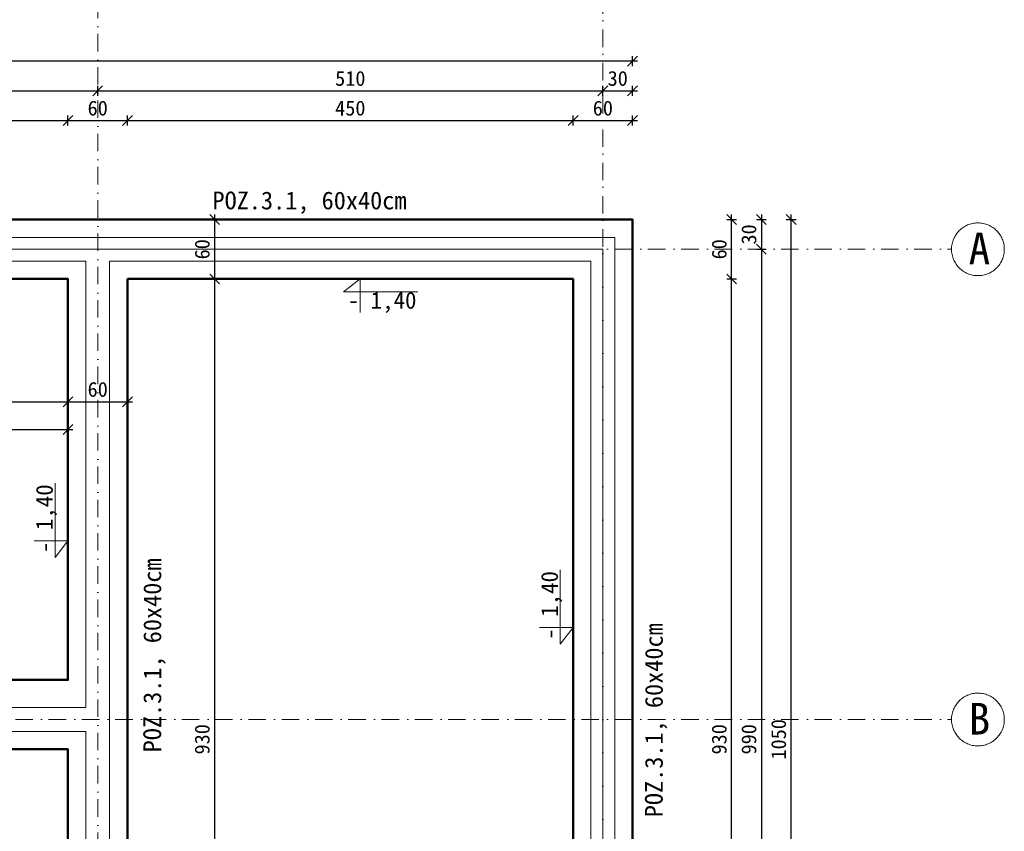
# Model space of a CAD drawing. Header units: millimetres. Extents: x -6343 to 9945, y -9929 to 237.
# Tile 41 of 43: x -4026 to -3032, y -1264 to -444. Entities that reach past the tile are written whole.
import ezdxf
from ezdxf.enums import TextEntityAlignment as Align

# ---------------------------------------------------------------- set-up
doc = ezdxf.new("R2010")
doc.units = ezdxf.units.MM
doc.linetypes.add('Kreski i kropki', pattern=[335.138881, 176.388884, -88.194442, 0, -70.555556])
for name, color, linetype, lineweight in [('_k_gruba', 42, 'Continuous', 50), ('_k_opis', 7, 'Continuous', 13), ('_k_osie', 142, 'Kreski i kropki', 13), ('_k_widok', 7, 'Continuous', 18), ('_k_wymiar', 7, 'Continuous', 9)]:
    doc.layers.add(name, color=color, linetype=linetype, lineweight=lineweight)
doc.layers.add('_k_niewidoczna', color=72, linetype='Continuous', lineweight=9, plot=False)
doc.styles.add('GENERATED_STYLE_1', font='MS Gothic.ttf')
doc.styles.add('GENERATED_STYLE_2', font='MS Gothic.ttf')
doc.dimstyles.new('1-100 (20cm)', dxfattribs={"dimscale": 5, "dimtxt": 3, "dimasz": 2, "dimexe": 1, "dimexo": 1, "dimgap": 1, "dimtad": 1, "dimdec": 0, "dimzin": 12, "dimdsep": 46, "dimtxsty": 'GENERATED_STYLE_1', "dimblk1": 'OBLIQUE', "dimblk2": 'OBLIQUE', "dimsah": 1, "dimcen": 0, "dimdle": 1, "dimclrd": 256, "dimclre": 256, "dimclrt": 4, "dimazin": 0, "dimtfac": 0.75, "dimtdec": 0, "dimtix": 1, "dimtmove": 1, "dimatfit": 3, "dimldrblk": 'OBLIQUE', "dimfxl": 1, "dimfxlon": 1, "dimtvp": 0.75, "dimtolj": 1, "dimtzin": 0, "dimarcsym": 0})

# ---------------------------------------------------------------- blocks, each defined once
blk = doc.blocks.new('_OBLIQUE')
at = {"color": 0, "linetype": 'ByBlock'}
blk.add_line((-0.5, -0.5), (0.5, 0.5), dxfattribs=at)
blk = doc.blocks.new('*D135')
at = {"layer": '_k_wymiar', "lineweight": -2, "transparency": 16777216}
for p, q in [((-3311.83, -705.65), (-3301.83, -705.65)), ((-3306.83, -1640.65), (-3306.83, -700.65)), ((-3311.83, -1635.65), (-3301.83, -1635.65))]:
    blk.add_line(p, q, dxfattribs=at)
at = {"layer": 'Defpoints', "color": 0, "transparency": 16777216}
for p in [(-3466.83, -705.65), (-3306.83, -705.65), (-3466.83, -1635.65)]:
    blk.add_point(p, dxfattribs=at)
at = {"layer": '_k_wymiar', "lineweight": -2, "transparency": 16777216, "xscale": 10, "yscale": 10, "zscale": 10}
for p, rotation in [((-3306.83, -705.65), 90), ((-3306.83, -1635.65), 270)]:
    blk.add_blockref('_OBLIQUE', p, dxfattribs=dict(at, rotation=rotation))
at = {"layer": '_k_wymiar', "color": 4, "transparency": 16777216, "insert": (-3319.33, -1170.65), "char_height": 15, "attachment_point": 5, "rotation": 90, "style": 'GENERATED_STYLE_1'}
blk.add_mtext('\\A1;930', dxfattribs=at)
blk = doc.blocks.new('*D136')
at = {"layer": '_k_wymiar', "lineweight": -2, "transparency": 16777216}
for p, q in [((-3311.83, -645.65), (-3301.83, -645.65)), ((-3306.83, -710.65), (-3306.83, -640.65)), ((-3311.83, -705.65), (-3301.83, -705.65))]:
    blk.add_line(p, q, dxfattribs=at)
at = {"layer": 'Defpoints', "color": 0, "transparency": 16777216}
for p in [(-3406.83, -645.65), (-3306.83, -645.65), (-3466.83, -705.65)]:
    blk.add_point(p, dxfattribs=at)
at = {"layer": '_k_wymiar', "lineweight": -2, "transparency": 16777216, "xscale": 10, "yscale": 10, "zscale": 10}
for p, rotation in [((-3306.83, -645.65), 90), ((-3306.83, -705.65), 270)]:
    blk.add_blockref('_OBLIQUE', p, dxfattribs=dict(at, rotation=rotation))
at = {"layer": '_k_wymiar', "color": 4, "transparency": 16777216, "insert": (-3319.33, -675.65), "char_height": 15, "attachment_point": 5, "rotation": 90, "style": 'GENERATED_STYLE_1'}
blk.add_mtext('\\A1;60', dxfattribs=at)
blk = doc.blocks.new('*D137')
at = {"layer": '_k_wymiar', "lineweight": -2, "transparency": 16777216}
for p, q in [((-3281.83, -645.65), (-3271.83, -645.65)), ((-3276.83, -640.65), (-3276.83, -680.65)), ((-3281.83, -675.65), (-3271.83, -675.65))]:
    blk.add_line(p, q, dxfattribs=at)
at = {"layer": 'Defpoints', "color": 0, "transparency": 16777216}
for p in [(-3406.83, -645.65), (-3436.83, -675.65), (-3276.83, -675.65)]:
    blk.add_point(p, dxfattribs=at)
at = {"layer": '_k_wymiar', "lineweight": -2, "transparency": 16777216, "xscale": 10, "yscale": 10, "zscale": 10}
for p, rotation in [((-3276.83, -645.65), 90), ((-3276.83, -675.65), 270)]:
    blk.add_blockref('_OBLIQUE', p, dxfattribs=dict(at, rotation=rotation))
at = {"layer": '_k_wymiar', "color": 4, "transparency": 16777216, "insert": (-3289.33, -660.65), "char_height": 15, "attachment_point": 5, "rotation": 90, "style": 'GENERATED_STYLE_1'}
blk.add_mtext('\\A1;30', dxfattribs=at)
blk = doc.blocks.new('*D138')
at = {"layer": '_k_wymiar', "lineweight": -2, "transparency": 16777216}
for p, q in [((-3281.83, -675.65), (-3271.83, -675.65)), ((-3276.83, -670.65), (-3276.83, -1670.65)), ((-3281.83, -1665.65), (-3271.83, -1665.65))]:
    blk.add_line(p, q, dxfattribs=at)
at = {"layer": 'Defpoints', "color": 0, "transparency": 16777216}
for p in [(-3436.83, -675.65), (-3436.83, -1665.65), (-3276.83, -1665.65)]:
    blk.add_point(p, dxfattribs=at)
at = {"layer": '_k_wymiar', "lineweight": -2, "transparency": 16777216, "xscale": 10, "yscale": 10, "zscale": 10}
for p, rotation in [((-3276.83, -675.65), 90), ((-3276.83, -1665.65), 270)]:
    blk.add_blockref('_OBLIQUE', p, dxfattribs=dict(at, rotation=rotation))
at = {"layer": '_k_wymiar', "color": 4, "transparency": 16777216, "insert": (-3289.33, -1170.65), "char_height": 15, "attachment_point": 5, "rotation": 90, "style": 'GENERATED_STYLE_1'}
blk.add_mtext('\\A1;990', dxfattribs=at)
blk = doc.blocks.new('*D17')
at = {"layer": '_k_wymiar', "lineweight": -2, "transparency": 16777216}
for p, q in [((-3251.83, -645.65), (-3241.83, -645.65)), ((-3246.83, -1700.65), (-3246.83, -640.65)), ((-3251.83, -1695.65), (-3241.83, -1695.65))]:
    blk.add_line(p, q, dxfattribs=at)
at = {"layer": 'Defpoints', "color": 0, "transparency": 16777216}
for p in [(-3406.83, -645.65), (-3246.83, -645.65), (-3406.83, -1695.65)]:
    blk.add_point(p, dxfattribs=at)
at = {"layer": '_k_wymiar', "lineweight": -2, "transparency": 16777216, "xscale": 10, "yscale": 10, "zscale": 10}
for p, rotation in [((-3246.83, -645.65), 90), ((-3246.83, -1695.65), 270)]:
    blk.add_blockref('_OBLIQUE', p, dxfattribs=dict(at, rotation=rotation))
at = {"layer": '_k_wymiar', "color": 4, "transparency": 16777216, "insert": (-3259.33, -1170.65), "char_height": 15, "attachment_point": 5, "rotation": 90, "style": 'GENERATED_STYLE_1'}
blk.add_mtext('\\A1;1050', dxfattribs=at)
blk = doc.blocks.new('*D49')
at = {"layer": '_k_wymiar', "lineweight": -2, "transparency": 16777216}
for p, q in [((-5232.83, -545.65), (-3971.83, -545.65)), ((-5227.83, -550.65), (-5227.83, -540.65)), ((-3976.83, -550.65), (-3976.83, -540.65))]:
    blk.add_line(p, q, dxfattribs=at)
at = {"layer": 'Defpoints', "color": 0, "transparency": 16777216}
for p in [(-3976.83, -545.65), (-5227.83, -705.65), (-3976.83, -705.65)]:
    blk.add_point(p, dxfattribs=at)
at = {"layer": '_k_wymiar', "lineweight": -2, "transparency": 16777216, "xscale": 10, "yscale": 10, "zscale": 10, "rotation": 180}
blk.add_blockref('_OBLIQUE', (-5227.83, -545.65), dxfattribs=at)
at = {"layer": '_k_wymiar', "lineweight": -2, "transparency": 16777216, "xscale": 10, "yscale": 10, "zscale": 10}
blk.add_blockref('_OBLIQUE', (-3976.83, -545.65), dxfattribs=at)
at = {"layer": '_k_wymiar', "color": 4, "transparency": 16777216, "insert": (-4602.33, -533.15), "char_height": 15, "attachment_point": 5, "style": 'GENERATED_STYLE_1'}
blk.add_mtext('\\A1;1251', dxfattribs=at)
blk = doc.blocks.new('*D150')
at = {"layer": '_k_wymiar', "lineweight": -2, "transparency": 16777216}
for p, q in [((-3981.83, -545.65), (-3911.83, -545.65)), ((-3976.83, -550.65), (-3976.83, -540.65)), ((-3916.83, -550.65), (-3916.83, -540.65))]:
    blk.add_line(p, q, dxfattribs=at)
at = {"layer": 'Defpoints', "color": 0, "transparency": 16777216}
for p in [(-3916.83, -545.65), (-3976.83, -705.65), (-3916.83, -705.65)]:
    blk.add_point(p, dxfattribs=at)
at = {"layer": '_k_wymiar', "lineweight": -2, "transparency": 16777216, "xscale": 10, "yscale": 10, "zscale": 10, "rotation": 180}
blk.add_blockref('_OBLIQUE', (-3976.83, -545.65), dxfattribs=at)
at = {"layer": '_k_wymiar', "lineweight": -2, "transparency": 16777216, "xscale": 10, "yscale": 10, "zscale": 10}
blk.add_blockref('_OBLIQUE', (-3916.83, -545.65), dxfattribs=at)
at = {"layer": '_k_wymiar', "color": 4, "transparency": 16777216, "insert": (-3946.83, -533.15), "char_height": 15, "attachment_point": 5, "style": 'GENERATED_STYLE_1'}
blk.add_mtext('\\A1;60', dxfattribs=at)
blk = doc.blocks.new('*D151')
at = {"layer": '_k_wymiar', "lineweight": -2, "transparency": 16777216}
for p, q in [((-3921.83, -545.65), (-3461.83, -545.65)), ((-3916.83, -550.65), (-3916.83, -540.65)), ((-3466.83, -550.65), (-3466.83, -540.65))]:
    blk.add_line(p, q, dxfattribs=at)
at = {"layer": 'Defpoints', "color": 0, "transparency": 16777216}
for p in [(-3466.83, -545.65), (-3916.83, -705.65), (-3466.83, -705.65)]:
    blk.add_point(p, dxfattribs=at)
at = {"layer": '_k_wymiar', "lineweight": -2, "transparency": 16777216, "xscale": 10, "yscale": 10, "zscale": 10, "rotation": 180}
blk.add_blockref('_OBLIQUE', (-3916.83, -545.65), dxfattribs=at)
at = {"layer": '_k_wymiar', "lineweight": -2, "transparency": 16777216, "xscale": 10, "yscale": 10, "zscale": 10}
blk.add_blockref('_OBLIQUE', (-3466.83, -545.65), dxfattribs=at)
at = {"layer": '_k_wymiar', "color": 4, "transparency": 16777216, "insert": (-3691.83, -533.15), "char_height": 15, "attachment_point": 5, "style": 'GENERATED_STYLE_1'}
blk.add_mtext('\\A1;450', dxfattribs=at)
blk = doc.blocks.new('*D50')
at = {"layer": '_k_wymiar', "lineweight": -2, "transparency": 16777216}
for p, q in [((-3471.83, -545.65), (-3401.83, -545.65)), ((-3466.83, -550.65), (-3466.83, -540.65)), ((-3406.83, -550.65), (-3406.83, -540.65))]:
    blk.add_line(p, q, dxfattribs=at)
at = {"layer": 'Defpoints', "color": 0, "transparency": 16777216}
for p in [(-3406.83, -545.65), (-3406.83, -645.65), (-3466.83, -705.65)]:
    blk.add_point(p, dxfattribs=at)
at = {"layer": '_k_wymiar', "lineweight": -2, "transparency": 16777216, "xscale": 10, "yscale": 10, "zscale": 10, "rotation": 180}
blk.add_blockref('_OBLIQUE', (-3466.83, -545.65), dxfattribs=at)
at = {"layer": '_k_wymiar', "lineweight": -2, "transparency": 16777216, "xscale": 10, "yscale": 10, "zscale": 10}
blk.add_blockref('_OBLIQUE', (-3406.83, -545.65), dxfattribs=at)
at = {"layer": '_k_wymiar', "color": 4, "transparency": 16777216, "insert": (-3436.83, -533.15), "char_height": 15, "attachment_point": 5, "style": 'GENERATED_STYLE_1'}
blk.add_mtext('\\A1;60', dxfattribs=at)
blk = doc.blocks.new('*D152')
at = {"layer": '_k_wymiar', "lineweight": -2, "transparency": 16777216}
for p, q in [((-5262.83, -515.65), (-3941.83, -515.65)), ((-5257.83, -520.65), (-5257.83, -510.65)), ((-3946.83, -520.65), (-3946.83, -510.65))]:
    blk.add_line(p, q, dxfattribs=at)
at = {"layer": 'Defpoints', "color": 0, "transparency": 16777216}
for p in [(-3946.83, -515.65), (-5257.83, -675.65), (-3946.83, -675.65)]:
    blk.add_point(p, dxfattribs=at)
at = {"layer": '_k_wymiar', "lineweight": -2, "transparency": 16777216, "xscale": 10, "yscale": 10, "zscale": 10, "rotation": 180}
blk.add_blockref('_OBLIQUE', (-5257.83, -515.65), dxfattribs=at)
at = {"layer": '_k_wymiar', "lineweight": -2, "transparency": 16777216, "xscale": 10, "yscale": 10, "zscale": 10}
blk.add_blockref('_OBLIQUE', (-3946.83, -515.65), dxfattribs=at)
at = {"layer": '_k_wymiar', "color": 4, "transparency": 16777216, "insert": (-4602.33, -503.15), "char_height": 15, "attachment_point": 5, "style": 'GENERATED_STYLE_1'}
blk.add_mtext('\\A1;1311', dxfattribs=at)
blk = doc.blocks.new('*D153')
at = {"layer": '_k_wymiar', "lineweight": -2, "transparency": 16777216}
for p, q in [((-3951.83, -515.65), (-3431.83, -515.65)), ((-3946.83, -520.65), (-3946.83, -510.65)), ((-3436.83, -520.65), (-3436.83, -510.65))]:
    blk.add_line(p, q, dxfattribs=at)
at = {"layer": 'Defpoints', "color": 0, "transparency": 16777216}
for p in [(-3436.83, -515.65), (-3946.83, -675.65), (-3436.83, -675.65)]:
    blk.add_point(p, dxfattribs=at)
at = {"layer": '_k_wymiar', "lineweight": -2, "transparency": 16777216, "xscale": 10, "yscale": 10, "zscale": 10, "rotation": 180}
blk.add_blockref('_OBLIQUE', (-3946.83, -515.65), dxfattribs=at)
at = {"layer": '_k_wymiar', "lineweight": -2, "transparency": 16777216, "xscale": 10, "yscale": 10, "zscale": 10}
blk.add_blockref('_OBLIQUE', (-3436.83, -515.65), dxfattribs=at)
at = {"layer": '_k_wymiar', "color": 4, "transparency": 16777216, "insert": (-3691.83, -503.15), "char_height": 15, "attachment_point": 5, "style": 'GENERATED_STYLE_1'}
blk.add_mtext('\\A1;510', dxfattribs=at)
blk = doc.blocks.new('*D52')
at = {"layer": '_k_wymiar', "lineweight": -2, "transparency": 16777216}
for p, q in [((-3441.83, -515.65), (-3401.83, -515.65)), ((-3436.83, -520.65), (-3436.83, -510.65)), ((-3406.83, -520.65), (-3406.83, -510.65))]:
    blk.add_line(p, q, dxfattribs=at)
at = {"layer": 'Defpoints', "color": 0, "transparency": 16777216}
for p in [(-3406.83, -515.65), (-3406.83, -645.65), (-3436.83, -675.65)]:
    blk.add_point(p, dxfattribs=at)
at = {"layer": '_k_wymiar', "lineweight": -2, "transparency": 16777216, "xscale": 10, "yscale": 10, "zscale": 10, "rotation": 180}
blk.add_blockref('_OBLIQUE', (-3436.83, -515.65), dxfattribs=at)
at = {"layer": '_k_wymiar', "lineweight": -2, "transparency": 16777216, "xscale": 10, "yscale": 10, "zscale": 10}
blk.add_blockref('_OBLIQUE', (-3406.83, -515.65), dxfattribs=at)
at = {"layer": '_k_wymiar', "color": 4, "transparency": 16777216, "insert": (-3421.83, -503.15), "char_height": 15, "attachment_point": 5, "style": 'GENERATED_STYLE_1'}
blk.add_mtext('\\A1;30', dxfattribs=at)
blk = doc.blocks.new('*D53')
at = {"layer": '_k_wymiar', "lineweight": -2, "transparency": 16777216}
for p, q in [((-3401.83, -485.65), (-5292.83, -485.65)), ((-5287.83, -490.65), (-5287.83, -480.65)), ((-3406.83, -490.65), (-3406.83, -480.65))]:
    blk.add_line(p, q, dxfattribs=at)
at = {"layer": 'Defpoints', "color": 0, "transparency": 16777216}
for p in [(-5287.83, -485.65), (-5287.83, -645.65), (-3406.83, -645.65)]:
    blk.add_point(p, dxfattribs=at)
at = {"layer": '_k_wymiar', "lineweight": -2, "transparency": 16777216, "xscale": 10, "yscale": 10, "zscale": 10, "rotation": 180}
blk.add_blockref('_OBLIQUE', (-5287.83, -485.65), dxfattribs=at)
at = {"layer": '_k_wymiar', "lineweight": -2, "transparency": 16777216, "xscale": 10, "yscale": 10, "zscale": 10}
blk.add_blockref('_OBLIQUE', (-3406.83, -485.65), dxfattribs=at)
at = {"layer": '_k_wymiar', "color": 4, "transparency": 16777216, "insert": (-4347.33, -473.15), "char_height": 15, "attachment_point": 5, "style": 'GENERATED_STYLE_1'}
blk.add_mtext('\\A1;1881', dxfattribs=at)
blk = doc.blocks.new('*D93')
at = {"layer": '_k_wymiar', "lineweight": -2, "transparency": 16777216}
for p, q in [((-4364.83, -829.76), (-4364.83, -824.76)), ((-3976.83, -824.76), (-3976.83, -834.76)), ((-4369.83, -829.76), (-3971.83, -829.76))]:
    blk.add_line(p, q, dxfattribs=at)
at = {"layer": 'Defpoints', "color": 0, "transparency": 16777216}
for p in [(-3976.83, -705.65), (-4364.83, -829.76), (-3976.83, -829.76)]:
    blk.add_point(p, dxfattribs=at)
at = {"layer": '_k_wymiar', "lineweight": -2, "transparency": 16777216, "xscale": 10, "yscale": 10, "zscale": 10, "rotation": 180}
blk.add_blockref('_OBLIQUE', (-4364.83, -829.76), dxfattribs=at)
at = {"layer": '_k_wymiar', "lineweight": -2, "transparency": 16777216, "xscale": 10, "yscale": 10, "zscale": 10}
blk.add_blockref('_OBLIQUE', (-3976.83, -829.76), dxfattribs=at)
at = {"layer": '_k_wymiar', "color": 4, "transparency": 16777216, "insert": (-4170.83, -817.26), "char_height": 15, "attachment_point": 5, "style": 'GENERATED_STYLE_1'}
blk.add_mtext('\\A1;388', dxfattribs=at)
blk = doc.blocks.new('*D94')
at = {"layer": '_k_wymiar', "lineweight": -2, "transparency": 16777216}
for p, q in [((-3976.83, -824.76), (-3976.83, -834.76)), ((-3916.83, -824.76), (-3916.83, -834.76)), ((-3981.83, -829.76), (-3911.83, -829.76))]:
    blk.add_line(p, q, dxfattribs=at)
at = {"layer": 'Defpoints', "color": 0, "transparency": 16777216}
for p in [(-3976.83, -705.65), (-3916.83, -705.65), (-3916.83, -829.76)]:
    blk.add_point(p, dxfattribs=at)
at = {"layer": '_k_wymiar', "lineweight": -2, "transparency": 16777216, "xscale": 10, "yscale": 10, "zscale": 10, "rotation": 180}
blk.add_blockref('_OBLIQUE', (-3976.83, -829.76), dxfattribs=at)
at = {"layer": '_k_wymiar', "lineweight": -2, "transparency": 16777216, "xscale": 10, "yscale": 10, "zscale": 10}
blk.add_blockref('_OBLIQUE', (-3916.83, -829.76), dxfattribs=at)
at = {"layer": '_k_wymiar', "color": 4, "transparency": 16777216, "insert": (-3946.83, -817.26), "char_height": 15, "attachment_point": 5, "style": 'GENERATED_STYLE_1'}
blk.add_mtext('\\A1;60', dxfattribs=at)
blk = doc.blocks.new('*D95')
at = {"layer": '_k_wymiar', "lineweight": -2, "transparency": 16777216}
for p, q in [((-5227.83, -852.79), (-5227.83, -862.79)), ((-3976.83, -852.79), (-3976.83, -862.79)), ((-5232.83, -857.79), (-3971.83, -857.79))]:
    blk.add_line(p, q, dxfattribs=at)
at = {"layer": 'Defpoints', "color": 0, "transparency": 16777216}
for p in [(-5227.83, -705.65), (-3976.83, -705.65), (-3976.83, -857.79)]:
    blk.add_point(p, dxfattribs=at)
at = {"layer": '_k_wymiar', "lineweight": -2, "transparency": 16777216, "xscale": 10, "yscale": 10, "zscale": 10, "rotation": 180}
blk.add_blockref('_OBLIQUE', (-5227.83, -857.79), dxfattribs=at)
at = {"layer": '_k_wymiar', "lineweight": -2, "transparency": 16777216, "xscale": 10, "yscale": 10, "zscale": 10}
blk.add_blockref('_OBLIQUE', (-3976.83, -857.79), dxfattribs=at)
at = {"layer": '_k_wymiar', "color": 4, "transparency": 16777216, "insert": (-4602.33, -845.29), "char_height": 15, "attachment_point": 5, "style": 'GENERATED_STYLE_1'}
blk.add_mtext('\\A1;1251', dxfattribs=at)
blk = doc.blocks.new('*D104')
at = {"layer": '_k_wymiar', "lineweight": -2, "transparency": 16777216}
for p, q in [((-3833.78, -645.65), (-3823.78, -645.65)), ((-3828.78, -640.65), (-3828.78, -710.65)), ((-3833.78, -705.65), (-3823.78, -705.65))]:
    blk.add_line(p, q, dxfattribs=at)
at = {"layer": 'Defpoints', "color": 0, "transparency": 16777216}
for p in [(-3916.83, -645.65), (-3916.83, -705.65), (-3828.78, -705.65)]:
    blk.add_point(p, dxfattribs=at)
at = {"layer": '_k_wymiar', "lineweight": -2, "transparency": 16777216, "xscale": 10, "yscale": 10, "zscale": 10}
for p, rotation in [((-3828.78, -645.65), 90), ((-3828.78, -705.65), 270)]:
    blk.add_blockref('_OBLIQUE', p, dxfattribs=dict(at, rotation=rotation))
at = {"layer": '_k_wymiar', "color": 4, "transparency": 16777216, "insert": (-3841.28, -675.65), "char_height": 15, "attachment_point": 5, "rotation": 90, "style": 'GENERATED_STYLE_1'}
blk.add_mtext('\\A1;60', dxfattribs=at)
blk = doc.blocks.new('*D105')
at = {"layer": '_k_wymiar', "lineweight": -2, "transparency": 16777216}
for p, q in [((-3833.78, -705.65), (-3823.78, -705.65)), ((-3828.78, -700.65), (-3828.78, -1640.65)), ((-3833.78, -1635.65), (-3823.78, -1635.65))]:
    blk.add_line(p, q, dxfattribs=at)
at = {"layer": 'Defpoints', "color": 0, "transparency": 16777216}
for p in [(-3916.83, -705.65), (-3916.83, -1635.65), (-3828.78, -1635.65)]:
    blk.add_point(p, dxfattribs=at)
at = {"layer": '_k_wymiar', "lineweight": -2, "transparency": 16777216, "xscale": 10, "yscale": 10, "zscale": 10}
for p, rotation in [((-3828.78, -705.65), 90), ((-3828.78, -1635.65), 270)]:
    blk.add_blockref('_OBLIQUE', p, dxfattribs=dict(at, rotation=rotation))
at = {"layer": '_k_wymiar', "color": 4, "transparency": 16777216, "insert": (-3841.28, -1170.65), "char_height": 15, "attachment_point": 5, "rotation": 90, "style": 'GENERATED_STYLE_1'}
blk.add_mtext('\\A1;930', dxfattribs=at)
blk = doc.blocks.new('*U13')
at = {"layer": '_k_wymiar'}
blk.add_line((0, -0.153), (0, -0.4), dxfattribs=at)
blk.add_lwpolyline([(0, -0.153), (0, 0), (-0.198, -0.153), (0.685, -0.153)], dxfattribs=at)
at = {"layer": '_k_wymiar', "style": 'GENERATED_STYLE_1'}
blk.add_attdef('%%P_0.00', text='', height=0.2, dxfattribs=at).set_placement((-0.146, -0.423), align=Align.BOTTOM_LEFT)
blk = doc.blocks.new('*U12')
at = {"layer": '_k_wymiar'}
blk.add_line((0, 0.153), (0, 0.4), dxfattribs=at)
blk.add_lwpolyline([(0, 0.153), (0, 0), (-0.198, 0.153), (0.685, 0.153)], dxfattribs=at)
at = {"layer": '_k_wymiar', "style": 'GENERATED_STYLE_1'}
blk.add_attdef('%%P_0.00', text='', height=0.2, dxfattribs=at).set_placement((-0.146, 0.153), align=Align.BOTTOM_LEFT)

msp = doc.modelspace()

# ---------------------------------------------------------------- linework, layer by layer
at = {"layer": '_k_gruba', "ltscale": 3}
for points in [[(-5287.83, -645.65), (-3406.83, -645.65), (-3406.83, -1695.65), (-4252.83, -1695.65), (-4252.83, -1595.65), (-4472.83, -1595.65), (-4472.83, -1695.65), (-5287.83, -1695.65)], [(-3916.83, -705.65), (-3466.83, -705.65), (-3466.83, -1635.65), (-3916.83, -1635.65)], [(-5227.83, -1180.65), (-3976.83, -1180.65), (-3976.83, -1635.65), (-4192.83, -1635.65), (-4192.83, -1535.65), (-4532.83, -1535.65), (-4532.83, -1635.65), (-5227.83, -1635.65)]]:
    msp.add_lwpolyline(points, close=True, dxfattribs=at)
msp.add_lwpolyline([(-5227.83, -705.65), (-3976.83, -705.65), (-3976.83, -1110.65), (-5227.83, -1110.65), (-5227.83, -705.65), (-5227.83, -705.65)], dxfattribs=at)
at = {"layer": '_k_niewidoczna'}
msp.add_lwpolyline([(-5257.83, -675.65), (-3436.83, -675.65), (-3436.83, -1665.65), (-4222.83, -1665.65), (-4222.83, -1565.65), (-4502.83, -1565.65), (-4502.83, -1665.65), (-5257.83, -1665.65)], close=True, dxfattribs=at)
at = {"layer": '_k_osie', "ltscale": 0.1}
for points in [[(-3946.83, -323.61), (-3946.83, -2017.65)], [(-3436.83, -2017.65), (-3436.83, -323.61)], [(-5609.83, -675.65), (-3084.83, -675.65)], [(-5609.83, -1150.65), (-3084.83, -1150.65)]]:
    msp.add_lwpolyline(points, dxfattribs=at)
at = {"layer": '_k_osie'}
for centre in [(-3058.19, -675.65), (-3058.19, -1150.65)]:
    msp.add_circle(centre, 26.64, dxfattribs=at)
at = {"layer": '_k_widok'}
for points in [[(-5269.83, -663.65), (-3424.83, -663.65), (-3424.83, -1677.65), (-4234.83, -1677.65), (-4234.83, -1577.65), (-4490.83, -1577.65), (-4490.83, -1677.65), (-5269.83, -1677.65)], [(-5245.83, -1138.65), (-5245.83, -687.65), (-3958.83, -687.65), (-3958.83, -1138.65)], [(-3934.83, -687.65), (-3448.83, -687.65), (-3448.83, -1653.65), (-3934.83, -1653.65)], [(-5245.83, -1162.65), (-3958.83, -1162.65), (-3958.83, -1653.65), (-4210.83, -1653.65), (-4210.83, -1553.65), (-4514.83, -1553.65), (-4514.83, -1653.65), (-5245.83, -1653.65)]]:
    msp.add_lwpolyline(points, close=True, dxfattribs=at)

# ---------------------------------------------------------------- block references
at = {"layer": '_k_wymiar'}
ref = msp.add_blockref('*U12', (-3682.01, -705.65), dxfattribs=dict(at, xscale=-84.999997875, yscale=84.999997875, zscale=84.999997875, rotation=180))
ref.add_attrib('%%P_0.00', '- 1,40', dxfattribs={"height": 17, "style": 'GENERATED_STYLE_1'}).set_placement((-3694.39, -718.67), align=Align.TOP_LEFT)
ref = msp.add_blockref('*U13', (-3976.83, -970.1), dxfattribs=dict(at, xscale=-84.999997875, yscale=84.999997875, zscale=84.999997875, rotation=270))
ref.add_attrib('%%P_0.00', '- 1,40', dxfattribs={"height": 17, "rotation": 90, "style": 'GENERATED_STYLE_1'}).set_placement((-4009.18, -982.48), align=Align.TOP_LEFT)
ref = msp.add_blockref('*U13', (-3466.83, -1057.69), dxfattribs=dict(at, xscale=-84.999997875, yscale=84.999997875, zscale=84.999997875, rotation=270))
ref.add_attrib('%%P_0.00', '- 1,40', dxfattribs={"height": 17, "rotation": 90, "style": 'GENERATED_STYLE_1'}).set_placement((-3499.18, -1070.08), align=Align.TOP_LEFT)

# ---------------------------------------------------------------- texts
at = {"layer": '_k_opis', "color": 1, "insert": (-3733.02, -617.32), "char_height": 18, "width": 215.1522, "attachment_point": 2, "style": 'GENERATED_STYLE_1'}
msp.add_mtext('{\\fMS Gothic|b1|i0|c128|p49;POZ.\\fMS Gothic|b1|i0|c238|p49;3.1\\fMS Gothic|b0|i0|c128|p49;, }60{\\fMS Gothic|b0|i0|c128|p49;x}40{\\fMS Gothic|b0|i0|c128|p49;cm}', dxfattribs=at)
at = {"layer": '_k_opis', "color": 1, "char_height": 18, "width": 215.1522, "attachment_point": 2, "rotation": 90, "style": 'GENERATED_STYLE_1'}
for insert in [(-3900.76, -1085.88), (-3394.35, -1151.39)]:
    msp.add_mtext('{\\fMS Gothic|b1|i0|c128|p49;POZ.\\fMS Gothic|b1|i0|c238|p49;3.1\\fMS Gothic|b0|i0|c128|p49;, }60{\\fMS Gothic|b0|i0|c128|p49;x}40{\\fMS Gothic|b0|i0|c128|p49;cm}', dxfattribs=dict(at, insert=insert))
at = {"layer": '_k_osie', "char_height": 32, "attachment_point": 8, "style": 'GENERATED_STYLE_2'}
for s, insert in [('A', (-3056.67, -690.84)), ('B', (-3056.67, -1165.84))]:
    msp.add_mtext(s, dxfattribs=dict(at, insert=insert))

# ---------------------------------------------------------------- dimensions: what is measured, and where the dimension line sits
at = {"layer": '_k_wymiar'}
for base, p1, p2, picture, middle in [((-5287.83, -485.65), (-3406.83, -645.65), (-5287.83, -645.65), '*D53', (-4347.33, -473.15)), ((-3946.83, -515.65), (-5257.83, -675.65), (-3946.83, -675.65), '*D152', (-4602.33, -503.15)), ((-3436.83, -515.65), (-3946.83, -675.65), (-3436.83, -675.65), '*D153', (-3691.83, -503.15)), ((-3406.83, -515.65), (-3436.83, -675.65), (-3406.83, -645.65), '*D52', (-3421.83, -503.15)), ((-3976.83, -545.65), (-5227.83, -705.65), (-3976.83, -705.65), '*D49', (-4602.33, -533.15)), ((-3916.83, -545.65), (-3976.83, -705.65), (-3916.83, -705.65), '*D150', (-3946.83, -533.15)), ((-3466.83, -545.65), (-3916.83, -705.65), (-3466.83, -705.65), '*D151', (-3691.83, -533.15)), ((-3406.83, -545.65), (-3466.83, -705.65), (-3406.83, -645.65), '*D50', (-3436.83, -533.15)), ((-3976.83, -857.79), (-5227.83, -705.65), (-3976.83, -705.65), '*D95', (-4602.33, -845.29)), ((-3976.83, -829.76), (-4364.83, -829.76), (-3976.83, -705.65), '*D93', (-4170.83, -817.26)), ((-3916.83, -829.76), (-3976.83, -705.65), (-3916.83, -705.65), '*D94', (-3946.83, -817.26))]:
    dim = msp.add_linear_dim(base=base, p1=p1, p2=p2, dimstyle='1-100 (20cm)', dxfattribs=at)
    dim.commit()
    dim.dimension.update_dxf_attribs({"geometry": picture, "text_midpoint": middle})
for base, p1, p2, picture, middle in [((-3828.78, -705.65), (-3916.83, -645.65), (-3916.83, -705.65), '*D104', (-3841.28, -675.65)), ((-3306.83, -645.65), (-3466.83, -705.65), (-3406.83, -645.65), '*D136', (-3319.33, -675.65)), ((-3276.83, -675.65), (-3406.83, -645.65), (-3436.83, -675.65), '*D137', (-3289.33, -660.65)), ((-3246.83, -645.65), (-3406.83, -1695.65), (-3406.83, -645.65), '*D17', (-3259.33, -1170.65)), ((-3276.83, -1665.65), (-3436.83, -675.65), (-3436.83, -1665.65), '*D138', (-3289.33, -1170.65)), ((-3828.78, -1635.65), (-3916.83, -705.65), (-3916.83, -1635.65), '*D105', (-3841.28, -1170.65)), ((-3306.83, -705.65), (-3466.83, -1635.65), (-3466.83, -705.65), '*D135', (-3319.33, -1170.65))]:
    dim = msp.add_linear_dim(base=base, p1=p1, p2=p2, angle=90, dimstyle='1-100 (20cm)', dxfattribs=at)
    dim.commit()
    dim.dimension.update_dxf_attribs({"geometry": picture, "text_midpoint": middle})

doc.saveas('drawing.dxf')
